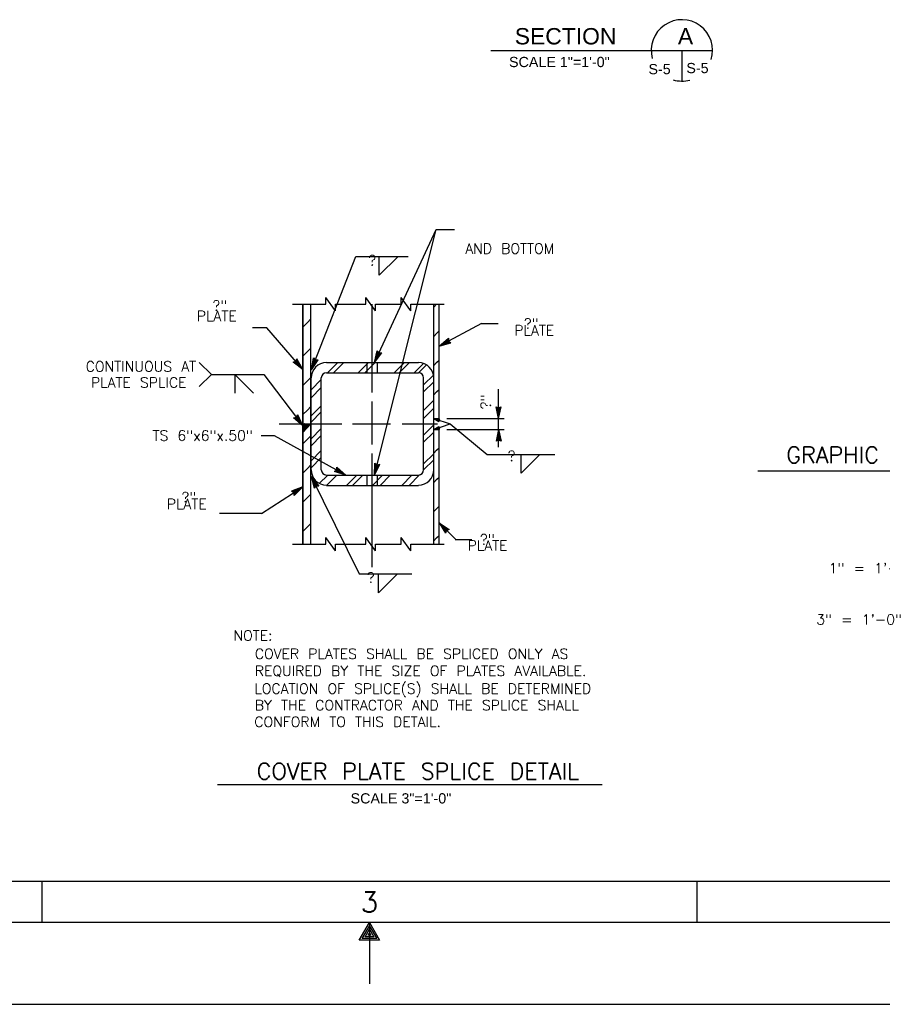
# Model space of a CAD drawing. Extents: x -31.3 to 10.7, y -20.4 to 9.6.
# Tile 3 of 25: x -14.5 to -4, y -20.4 to -8.4. Entities that reach past the tile are written whole.
import ezdxf
from ezdxf.enums import TextEntityAlignment as Align

# ---------------------------------------------------------------- set-up
doc = ezdxf.new("R2010")
doc.units = 0
doc.header["$MEASUREMENT"] = 0
doc.linetypes.add('HIDDEN2', pattern=[0.1875, 0.125, -0.0625])
doc.layers.add('01', color=7, linetype='CONTINUOUS')
doc.styles.add('ARIAL', font='Arial')
doc.styles.add('TXT_SHX', font='txt.shx')

msp = doc.modelspace()

# ---------------------------------------------------------------- linework, layer by layer
at = {"layer": '01', "color": 7, "linetype": 'CONTINUOUS'}
for p, q in [((-8.777, -8.782), (-6.068, -8.782)), ((-6.443, -8.782), (-6.443, -9.157)), ((-10.197, -12.598), (-9.445, -10.97)), ((-10.197, -13.972), (-9.445, -10.97)), ((-9.445, -10.971), (-9.221, -10.971)), ((-10.968, -12.685), (-10.428, -11.302)), ((-10.428, -11.302), (-9.787, -11.302)), ((-10.141, -11.531), (-10.141, -11.302)), ((-10.141, -11.531), (-9.914, -11.304)), ((-11.201, -11.884), (-10.793, -11.884)), ((-11.074, -14.818), (-11.074, -11.884)), ((-11.074, -11.884), (-11.074, -14.818)), ((-10.975, -14.818), (-10.975, -11.884)), ((-10.975, -14.818), (-10.975, -11.884)), ((-10.793, -11.884), (-10.793, -11.8)), ((-10.675, -11.964), (-10.793, -11.8)), ((-10.675, -11.964), (-10.675, -11.884)), ((-10.675, -11.884), (-10.302, -11.884)), ((-10.302, -11.884), (-10.302, -11.8)), ((-10.184, -11.964), (-10.302, -11.8)), ((-10.225, -12.964), (-10.225, -11.884)), ((-10.184, -11.964), (-10.184, -11.884)), ((-10.184, -11.884), (-9.872, -11.884)), ((-9.872, -11.884), (-9.872, -11.8)), ((-9.754, -11.964), (-9.872, -11.8)), ((-9.754, -11.964), (-9.754, -11.884)), ((-9.754, -11.884), (-9.346, -11.884)), ((-9.475, -14.818), (-9.475, -11.884)), ((-9.475, -14.818), (-9.475, -11.884)), ((-9.475, -11.92), (-9.439, -11.884)), ((-9.409, -13.282), (-9.409, -11.884)), ((-11.074, -12.163), (-11.017, -12.106)), ((-11.017, -12.106), (-10.975, -12.064)), ((-8.89, -12.12), (-9.409, -12.396)), ((-8.89, -12.12), (-8.688, -12.12)), ((-11.515, -12.174), (-11.69, -12.174)), ((-11.074, -12.68), (-11.515, -12.174)), ((-9.475, -12.277), (-9.439, -12.241)), ((-9.439, -12.241), (-9.409, -12.211)), ((-9.409, -12.396), (-9.296, -12.301)), ((-9.409, -12.396), (-9.267, -12.356)), ((-9.376, -12.379), (-9.303, -12.317)), ((-9.376, -12.379), (-9.284, -12.352)), ((-9.345, -12.362), (-9.31, -12.332)), ((-9.345, -12.362), (-9.301, -12.349)), ((-9.31, -12.332), (-9.308, -12.342)), ((-9.308, -12.342), (-9.301, -12.349)), ((-9.303, -12.317), (-9.301, -12.339)), ((-9.301, -12.339), (-9.284, -12.352)), ((-9.296, -12.301), (-9.294, -12.335)), ((-9.294, -12.335), (-9.267, -12.356)), ((-11.074, -12.52), (-11.017, -12.463)), ((-11.017, -12.463), (-10.975, -12.421)), ((-10.197, -12.598), (-10.165, -12.454)), ((-10.197, -12.598), (-10.108, -12.48)), ((-10.181, -12.564), (-10.16, -12.471)), ((-10.181, -12.564), (-10.124, -12.487)), ((-10.166, -12.532), (-10.157, -12.487)), ((-10.166, -12.532), (-10.139, -12.495)), ((-10.165, -12.454), (-10.142, -12.48)), ((-10.16, -12.471), (-10.146, -12.487)), ((-10.157, -12.487), (-10.149, -12.495)), ((-10.149, -12.495), (-10.139, -12.495)), ((-10.146, -12.487), (-10.124, -12.487)), ((-10.142, -12.48), (-10.108, -12.48)), ((-12.19, -12.743), (-12.338, -12.595)), ((-11.192, -12.592), (-11.159, -12.582)), ((-11.074, -12.68), (-11.192, -12.592)), ((-11.175, -12.594), (-11.154, -12.588)), ((-11.098, -12.652), (-11.175, -12.594)), ((-11.159, -12.582), (-11.145, -12.551)), ((-11.159, -12.598), (-11.149, -12.594)), ((-11.122, -12.625), (-11.159, -12.598)), ((-11.154, -12.588), (-11.145, -12.568)), ((-11.149, -12.594), (-11.145, -12.585)), ((-11.074, -12.68), (-11.145, -12.551)), ((-11.098, -12.652), (-11.145, -12.568)), ((-11.122, -12.625), (-11.145, -12.585)), ((-10.968, -12.685), (-10.944, -12.54)), ((-10.968, -12.685), (-10.887, -12.562)), ((-10.955, -12.651), (-10.939, -12.556)), ((-10.955, -12.651), (-10.902, -12.57)), ((-10.944, -12.54), (-10.921, -12.564)), ((-10.941, -12.617), (-10.934, -12.571)), ((-10.941, -12.617), (-10.917, -12.578)), ((-10.939, -12.556), (-10.924, -12.571)), ((-10.934, -12.571), (-10.926, -12.579)), ((-10.926, -12.579), (-10.917, -12.578)), ((-10.924, -12.571), (-10.902, -12.57)), ((-10.921, -12.564), (-10.887, -12.562)), ((-10.786, -12.598), (-9.661, -12.598)), ((-10.771, -12.724), (-10.645, -12.598)), ((-10.699, -12.724), (-10.573, -12.598)), ((-10.396, -12.724), (-10.273, -12.598)), ((-10.318, -12.724), (-10.198, -12.604)), ((-9.958, -12.724), (-9.832, -12.598)), ((-9.895, -12.724), (-9.772, -12.598)), ((-9.715, -12.724), (-9.601, -12.61)), ((-9.661, -12.724), (-9.562, -12.625)), ((-9.475, -12.634), (-9.439, -12.598)), ((-9.439, -12.598), (-9.409, -12.568)), ((-12.19, -12.743), (-12.338, -12.891)), ((-12.19, -12.743), (-11.55, -12.743)), ((-11.903, -12.743), (-11.903, -12.972)), ((-11.903, -12.743), (-11.676, -12.97)), ((-11.55, -12.743), (-11.074, -13.37)), ((-10.786, -12.724), (-9.661, -12.724)), ((-9.598, -12.871), (-9.475, -12.748)), ((-11.074, -12.877), (-11.017, -12.82)), ((-11.017, -12.82), (-10.975, -12.778)), ((-10.972, -13.909), (-10.972, -12.784)), ((-10.972, -12.931), (-10.849, -12.805)), ((-10.849, -13.909), (-10.849, -12.784)), ((-9.598, -13.909), (-9.598, -12.784)), ((-9.598, -12.955), (-9.475, -12.832)), ((-9.475, -13.909), (-9.475, -12.784)), ((-10.972, -13.027), (-10.849, -12.904)), ((-9.475, -12.991), (-9.439, -12.955)), ((-9.439, -12.955), (-9.409, -12.925)), ((-8.682, -13.281), (-8.682, -12.922)), ((-10.225, -13.597), (-10.225, -13.075)), ((-9.598, -13.183), (-9.475, -13.057)), ((-11.153, -13.266), (-11.136, -13.237)), ((-11.074, -13.37), (-11.136, -13.237)), ((-11.074, -13.234), (-11.017, -13.177)), ((-11.017, -13.177), (-10.975, -13.135)), ((-10.972, -13.249), (-10.849, -13.126)), ((-10.972, -13.327), (-10.849, -13.201)), ((-9.598, -13.279), (-9.475, -13.153)), ((-8.682, -13.281), (-8.713, -13.137)), ((-8.713, -13.137), (-8.682, -13.151)), ((-8.682, -13.244), (-8.702, -13.15)), ((-8.702, -13.15), (-8.682, -13.159)), ((-8.682, -13.208), (-8.692, -13.163)), ((-8.692, -13.163), (-8.682, -13.167)), ((-8.682, -13.281), (-8.651, -13.137)), ((-8.682, -13.151), (-8.651, -13.137)), ((-8.682, -13.244), (-8.662, -13.15)), ((-8.682, -13.159), (-8.662, -13.15)), ((-8.682, -13.208), (-8.673, -13.163)), ((-8.682, -13.167), (-8.673, -13.163)), ((-11.362, -13.348), (-10.597, -13.348)), ((-11.186, -13.274), (-11.153, -13.266)), ((-11.074, -13.37), (-11.186, -13.274)), ((-11.169, -13.278), (-11.148, -13.273)), ((-11.096, -13.341), (-11.169, -13.278)), ((-11.153, -13.282), (-11.143, -13.279)), ((-11.118, -13.312), (-11.153, -13.282)), ((-11.148, -13.273), (-11.137, -13.254)), ((-11.143, -13.279), (-11.138, -13.271)), ((-11.118, -13.312), (-11.138, -13.271)), ((-11.096, -13.341), (-11.137, -13.254)), ((-10.975, -13.348), (-11.074, -13.451)), ((-11.074, -13.451), (-10.982, -13.348)), ((-10.982, -13.348), (-11.074, -13.442)), ((-11.074, -13.442), (-10.991, -13.348)), ((-10.991, -13.348), (-11.074, -13.431)), ((-11.074, -13.431), (-10.999, -13.348)), ((-10.999, -13.348), (-11.074, -13.421)), ((-11.074, -13.421), (-11.007, -13.348)), ((-11.007, -13.348), (-11.074, -13.411)), ((-11.074, -13.411), (-11.016, -13.348)), ((-11.016, -13.348), (-11.074, -13.401)), ((-11.074, -13.401), (-11.025, -13.348)), ((-11.025, -13.348), (-11.074, -13.389)), ((-11.074, -13.389), (-11.034, -13.348)), ((-11.034, -13.348), (-11.074, -13.381)), ((-11.074, -13.381), (-11.043, -13.348)), ((-11.043, -13.348), (-11.074, -13.371)), ((-11.074, -13.371), (-11.052, -13.348)), ((-11.052, -13.348), (-11.074, -13.362)), ((-11.074, -13.362), (-11.062, -13.348)), ((-11.062, -13.348), (-11.074, -13.353)), ((-10.465, -13.348), (-10.001, -13.348)), ((-9.86, -13.348), (-9.43, -13.348)), ((-9.475, -13.281), (-9.409, -13.281)), ((-9.475, -13.281), (-9.274, -13.348)), ((-9.475, -13.281), (-9.402, -13.289)), ((-9.475, -13.281), (-9.412, -13.318)), ((-9.475, -13.415), (-9.274, -13.348)), ((-9.457, -13.287), (-9.41, -13.292)), ((-9.457, -13.287), (-9.416, -13.311)), ((-9.44, -13.293), (-9.42, -13.304)), ((-9.44, -13.293), (-9.417, -13.295)), ((-9.417, -13.295), (-9.421, -13.299)), ((-9.421, -13.299), (-9.42, -13.304)), ((-9.41, -13.292), (-9.417, -13.3)), ((-9.417, -13.3), (-9.416, -13.311)), ((-9.402, -13.289), (-9.413, -13.302)), ((-9.413, -13.302), (-9.412, -13.318)), ((-9.314, -13.281), (-8.615, -13.281)), ((-9.274, -13.348), (-8.82, -13.722)), ((-8.682, -13.415), (-8.682, -13.281)), ((-10.972, -13.531), (-10.849, -13.405)), ((-9.598, -13.486), (-9.475, -13.36)), ((-9.598, -13.57), (-9.475, -13.447)), ((-9.475, -13.415), (-9.412, -13.378)), ((-9.475, -13.415), (-9.402, -13.407)), ((-9.475, -13.415), (-9.409, -13.415)), ((-9.457, -13.409), (-9.416, -13.385)), ((-9.457, -13.409), (-9.41, -13.404)), ((-9.44, -13.403), (-9.421, -13.392)), ((-9.44, -13.403), (-9.418, -13.401)), ((-9.421, -13.392), (-9.421, -13.397)), ((-9.421, -13.397), (-9.418, -13.401)), ((-9.416, -13.385), (-9.417, -13.396)), ((-9.417, -13.396), (-9.41, -13.404)), ((-9.412, -13.378), (-9.413, -13.394)), ((-9.413, -13.394), (-9.402, -13.407)), ((-9.409, -14.818), (-9.409, -13.415)), ((-9.314, -13.415), (-8.615, -13.415)), ((-8.682, -13.415), (-8.713, -13.559)), ((-8.682, -13.452), (-8.702, -13.546)), ((-8.682, -13.415), (-8.651, -13.559)), ((-8.682, -13.633), (-8.682, -13.415)), ((-8.682, -13.452), (-8.662, -13.546)), ((-11.421, -13.492), (-11.583, -13.492)), ((-10.547, -13.972), (-11.421, -13.492)), ((-11.074, -13.591), (-11.017, -13.534)), ((-11.017, -13.534), (-10.975, -13.492)), ((-10.972, -13.615), (-10.849, -13.489)), ((-8.682, -13.545), (-8.713, -13.559)), ((-8.682, -13.537), (-8.702, -13.546)), ((-8.682, -13.488), (-8.691, -13.533)), ((-8.682, -13.529), (-8.691, -13.533)), ((-8.682, -13.488), (-8.672, -13.533)), ((-8.672, -13.533), (-8.682, -13.529)), ((-8.662, -13.546), (-8.682, -13.537)), ((-8.651, -13.559), (-8.682, -13.545)), ((-10.972, -13.798), (-10.849, -13.672)), ((-10.225, -15.097), (-10.225, -13.708)), ((-9.598, -13.834), (-9.475, -13.711)), ((-9.475, -13.705), (-9.439, -13.669)), ((-9.439, -13.669), (-9.409, -13.639)), ((-10.972, -13.885), (-10.849, -13.759)), ((-10.197, -13.972), (-10.192, -13.825)), ((-10.192, -13.825), (-10.165, -13.846)), ((-9.598, -13.909), (-9.475, -13.786)), ((-8.82, -13.722), (-7.996, -13.722)), ((-8.408, -13.951), (-8.408, -13.722)), ((-8.408, -13.951), (-8.181, -13.724)), ((-11.074, -13.948), (-11.017, -13.891)), ((-11.017, -13.891), (-10.975, -13.849)), ((-10.688, -13.93), (-10.661, -13.909)), ((-10.547, -13.972), (-10.688, -13.93)), ((-10.671, -13.926), (-10.654, -13.913)), ((-10.579, -13.954), (-10.671, -13.926)), ((-10.661, -13.909), (-10.658, -13.876)), ((-10.547, -13.972), (-10.658, -13.876)), ((-10.655, -13.924), (-10.647, -13.917)), ((-10.611, -13.937), (-10.655, -13.924)), ((-10.654, -13.913), (-10.652, -13.891)), ((-10.579, -13.954), (-10.652, -13.891)), ((-10.647, -13.917), (-10.646, -13.907)), ((-10.611, -13.937), (-10.646, -13.907)), ((-10.197, -13.972), (-10.132, -13.84)), ((-10.188, -13.936), (-10.185, -13.84)), ((-10.188, -13.936), (-10.146, -13.85)), ((-10.185, -13.84), (-10.167, -13.854)), ((-10.179, -13.901), (-10.178, -13.855)), ((-10.179, -13.901), (-10.16, -13.86)), ((-10.178, -13.855), (-10.169, -13.861)), ((-10.169, -13.861), (-10.16, -13.86)), ((-10.167, -13.854), (-10.146, -13.85)), ((-10.165, -13.846), (-10.132, -13.84)), ((-5.516, -13.922), (-2.759, -13.922)), ((-10.972, -13.991), (-10.385, -15.181)), ((-10.972, -13.991), (-10.88, -14.106)), ((-10.972, -13.991), (-10.936, -14.134)), ((-10.956, -14.024), (-10.896, -14.1)), ((-10.956, -14.024), (-10.932, -14.117)), ((-10.94, -14.056), (-10.928, -14.101)), ((-10.94, -14.056), (-10.911, -14.092)), ((-10.873, -14.077), (-10.768, -13.972)), ((-10.786, -13.972), (-9.661, -13.972)), ((-10.786, -14.098), (-10.66, -13.972)), ((-10.54, -14.098), (-10.414, -13.972)), ((-10.465, -14.098), (-10.339, -13.972)), ((-10.229, -14.106), (-10.102, -13.972)), ((-10.129, -14.098), (-10.006, -13.972)), ((-9.865, -14.098), (-9.742, -13.972)), ((-9.775, -14.098), (-9.652, -13.972)), ((-9.475, -14.062), (-9.439, -14.026)), ((-9.439, -14.026), (-9.409, -13.996)), ((-11.58, -14.444), (-11.074, -14.117)), ((-11.074, -14.117), (-11.212, -14.169)), ((-11.183, -14.188), (-11.212, -14.169)), ((-11.105, -14.137), (-11.195, -14.171)), ((-11.176, -14.183), (-11.195, -14.171)), ((-11.178, -14.221), (-11.183, -14.188)), ((-11.074, -14.117), (-11.178, -14.221)), ((-11.135, -14.157), (-11.178, -14.173)), ((-11.17, -14.179), (-11.178, -14.173)), ((-11.173, -14.205), (-11.176, -14.183)), ((-11.105, -14.137), (-11.173, -14.205)), ((-11.168, -14.189), (-11.17, -14.179)), ((-11.135, -14.157), (-11.168, -14.189)), ((-10.914, -14.108), (-10.936, -14.134)), ((-10.918, -14.1), (-10.932, -14.117)), ((-10.922, -14.093), (-10.928, -14.101)), ((-10.911, -14.092), (-10.922, -14.093)), ((-10.896, -14.1), (-10.918, -14.1)), ((-10.88, -14.106), (-10.914, -14.108)), ((-10.786, -14.098), (-9.661, -14.098)), ((-11.074, -14.305), (-11.017, -14.248)), ((-11.017, -14.248), (-10.975, -14.206)), ((-9.475, -14.419), (-9.439, -14.383)), ((-9.439, -14.383), (-9.409, -14.353)), ((-11.58, -14.444), (-12.09, -14.444)), ((-9.409, -14.557), (-9.285, -14.637)), ((-9.409, -14.557), (-9.329, -14.681)), ((-9.409, -14.557), (-9.202, -14.764)), ((-11.074, -14.662), (-11.017, -14.605)), ((-11.017, -14.605), (-10.975, -14.563)), ((-9.383, -14.583), (-9.302, -14.635)), ((-9.383, -14.583), (-9.331, -14.664)), ((-9.357, -14.609), (-9.332, -14.647)), ((-9.357, -14.609), (-9.318, -14.633)), ((-9.328, -14.638), (-9.332, -14.647)), ((-9.323, -14.643), (-9.331, -14.664)), ((-9.317, -14.649), (-9.329, -14.681)), ((-9.318, -14.633), (-9.328, -14.638)), ((-9.302, -14.635), (-9.323, -14.643)), ((-9.285, -14.637), (-9.317, -14.649)), ((-10.793, -14.818), (-10.793, -14.734)), ((-10.675, -14.898), (-10.793, -14.734)), ((-10.302, -14.818), (-10.302, -14.734)), ((-10.184, -14.898), (-10.302, -14.734)), ((-9.872, -14.818), (-9.872, -14.734)), ((-9.754, -14.898), (-9.872, -14.734)), ((-9.475, -14.776), (-9.439, -14.74)), ((-9.439, -14.74), (-9.409, -14.71)), ((-9.213, -14.761), (-9.011, -14.761)), ((-11.201, -14.818), (-10.793, -14.818)), ((-10.675, -14.898), (-10.675, -14.818)), ((-10.675, -14.818), (-10.302, -14.818)), ((-10.184, -14.898), (-10.184, -14.818)), ((-10.184, -14.818), (-9.872, -14.818)), ((-9.754, -14.898), (-9.754, -14.818)), ((-9.754, -14.818), (-9.346, -14.818)), ((-10.385, -15.181), (-9.74, -15.181)), ((-10.148, -15.41), (-10.148, -15.181)), ((-10.148, -15.41), (-9.921, -15.183)), ((-12.116, -17.756), (-7.417, -17.756)), ((9.24, -18.941), (-28.76, -18.941)), ((-14.26, -18.941), (-14.26, -19.441)), ((-6.26, -18.941), (-6.26, -19.441)), ((9.74, -19.441), (-30.26, -19.441)), ((-10.26, -19.441), (-10.26, -20.191)), ((10.74, -20.441), (-31.26, -20.441))]:
    msp.add_line(p, q, dxfattribs=at)
at = {"layer": '01', "color": 7, "linetype": 'HIDDEN2'}
for p, q in [((-10.288, -12.724), (-10.288, -12.598)), ((-10.162, -12.724), (-10.162, -12.598)), ((-10.288, -14.098), (-10.288, -13.972)), ((-10.162, -14.098), (-10.162, -13.972))]:
    msp.add_line(p, q, dxfattribs=at)
at = {"layer": '01', "color": 7, "linetype": 'CONTINUOUS'}
msp.add_lwpolyline([(-10.26, -19.441), (-10.135, -19.658), (-10.385, -19.658)], close=True, dxfattribs=at)
for points in [[(-10.259, -19.484), (-10.17, -19.637), (-10.348, -19.637), (-10.26, -19.485)], [(-10.26, -19.523), (-10.207, -19.616), (-10.312, -19.616), (-10.258, -19.523)], [(-10.26, -19.566), (-10.243, -19.595), (-10.276, -19.595), (-10.261, -19.569)]]:
    msp.add_lwpolyline(points, dxfattribs=at)
for centre, radius, start, end in [((-6.443, -8.782), 0.375, 342.7089, 195.2686), ((-6.443, -8.782), 0.375, 253.4742, 284.9216), ((-10.785, -12.785), 0.187, 90, 180), ((-9.661, -12.785), 0.187, 0, 90), ((-10.785, -12.785), 0.0625, 90, 180), ((-9.661, -12.785), 0.0625, 0, 90), ((-10.785, -13.909), 0.187, 180, 270), ((-10.785, -13.909), 0.0625, 180, 270), ((-9.661, -13.909), 0.187, 270, 360), ((-9.661, -13.909), 0.0625, 270, 360)]:
    msp.add_arc(centre, radius, start, end, dxfattribs=at)

# ---------------------------------------------------------------- texts
for s, height, style, p in [('SECTION', 0.2, 'ARIAL', (-7.864, -8.709)), ('A', 0.2, 'ARIAL', (-6.399, -8.708)), ('S-5', 0.125, 'ARIAL', (-6.716, -9.073)), ('S-5', 0.125, 'ARIAL', (-6.253, -9.06)), ('PLATE', 0.125, 'TXT_SHX', (-12.124, -12.091)), ('PLATE', 0.125, 'TXT_SHX', (-8.247, -12.266)), ('CONTINUOUS AT', 0.125, 'TXT_SHX', (-13.051, -12.707)), ('PLATE SPLICE', 0.125, 'TXT_SHX', (-13.078, -12.904)), ('GRAPHIC SCALES:', 0.2, 'TXT_SHX', (-3.977, -13.826)), ('PLATE', 0.125, 'TXT_SHX', (-12.491, -14.389)), ('PLATE', 0.125, 'TXT_SHX', (-8.817, -14.896)), ('COVER PLATE SPLICE DETAIL', 0.2, 'TXT_SHX', (-9.668, -17.692))]:
    msp.add_text(s, height=height, dxfattribs=dict(at, style=style)).set_placement(p, align=Align.CENTER)
for s, style, p in [('SCALE 1"=1\'-0"', 'ARIAL', (-8.555, -8.986)), ('AND BOTTOM', 'TXT_SHX', (-9.089, -11.267)), ('?" ', 'TXT_SHX', (-12.178, -11.963)), ('?"', 'TXT_SHX', (-8.374, -12.183)), ('TS 6"x6"x.50"', 'TXT_SHX', (-12.909, -13.552)), ('?" ', 'TXT_SHX', (-12.556, -14.305)), ('?"', 'TXT_SHX', (-8.911, -14.821)), ('NOTE:', 'TXT_SHX', (-11.921, -15.995)), ('COVER PLATES SHALL BE SPLICED ONLY AS', 'TXT_SHX', (-11.66, -16.219)), ('REQUIRED BY THE SIZE OF PLATES AVAILABLE.', 'TXT_SHX', (-11.66, -16.428)), ('LOCATION OF SPLICE(S) SHALL BE DETERMINED', 'TXT_SHX', (-11.666, -16.645)), ('BY THE CONTRACTOR AND THE SPLICE SHALL', 'TXT_SHX', (-11.66, -16.847)), ('CONFORM TO THIS DETAIL.', 'TXT_SHX', (-11.666, -17.051)), ('SCALE 3"=1\'-0"', 'ARIAL', (-10.49, -17.986))]:
    msp.add_text(s, height=0.125, dxfattribs=dict(at, style=style)).set_placement(p)
at = {"layer": '01', "color": 7, "linetype": 'CONTINUOUS', "style": 'TXT_SHX'}
for s, p in [('?', (-10.177, -11.411)), ('?', (-8.475, -13.801)), ('1" = 1\'-0"', (-3.602, -15.173)), ('?', (-10.195, -15.287)), ('3" = 1\'-0"', (-3.754, -15.8))]:
    msp.add_text(s, height=0.125, dxfattribs=at).set_placement(p, align=Align.RIGHT)
msp.add_text('?"', height=0.125, rotation=90, dxfattribs=at).set_placement((-8.776, -13.169))
at = {"layer": '01', "color": 7, "linetype": 'CONTINUOUS', "style": 'TXT_SHX', "width": 1.002}
msp.add_text('3', height=0.25, dxfattribs=at).set_placement((-10.259, -19.316), align=Align.CENTER)

doc.saveas('drawing.dxf')
